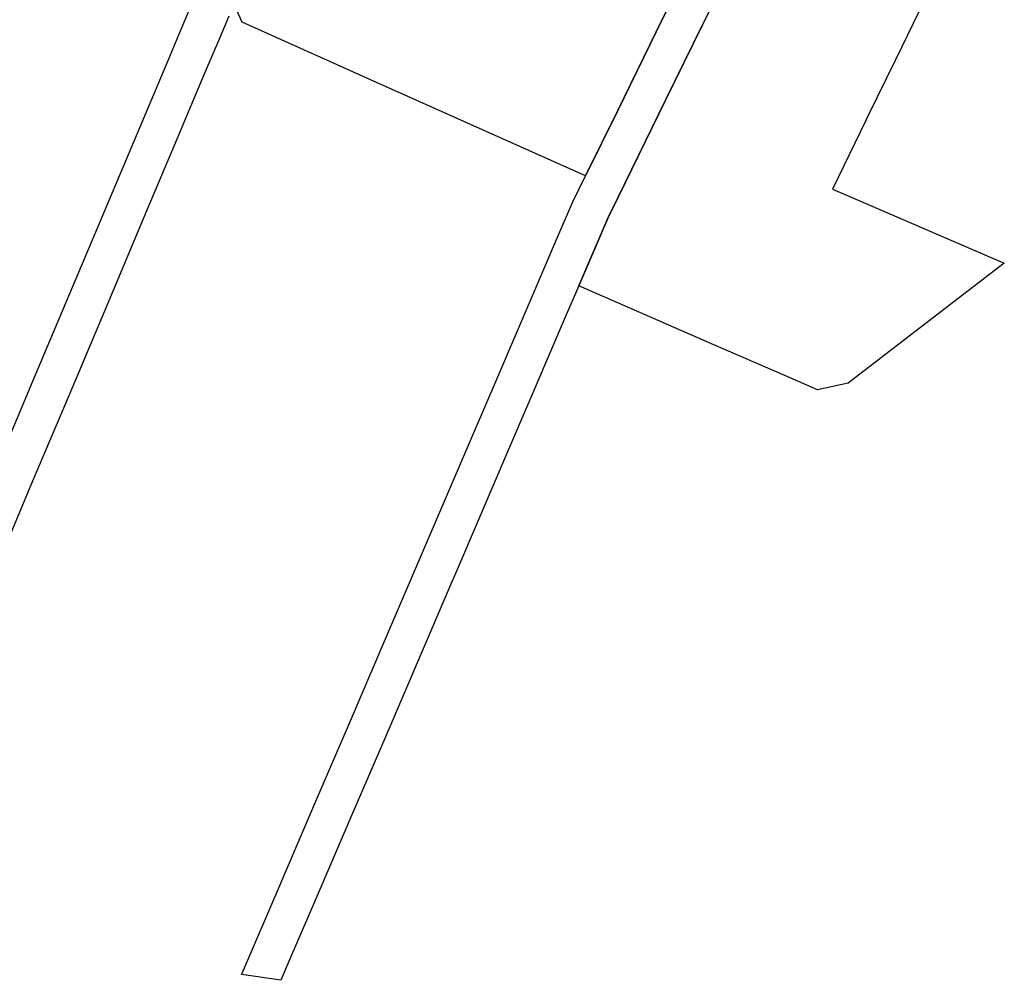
# Model space of a CAD drawing. Header units: metres. Extents: x 339653 to 341672, y 5744753 to 5747397.
# Tile 38 of 256: x 340834 to 341037, y 5744753 to 5744952. Entities that reach past the tile are written whole.
import ezdxf

# ---------------------------------------------------------------- set-up
doc = ezdxf.new("R2010")
doc.units = ezdxf.units.M
doc.header["$LTSCALE"] = 0.03
for name, color, linetype, lineweight in [('Flurstücke_Grenzpunkte', 7, 'Continuous', 25), ('Siedlung', 7, 'Continuous', 25), ('Verkehr', 7, 'Continuous', 25)]:
    doc.layers.add(name, color=color, linetype=linetype, lineweight=lineweight)

msp = doc.modelspace()

# ---------------------------------------------------------------- linework, layer by layer
at = {"layer": 'Flurstücke_Grenzpunkte', "color": 83}
for points in [[(340979.983, 5744960.944), (340975.058, 5744950.914), (340967.46, 5744935.435), (340966.007, 5744932.475), (340957.627, 5744915.407), (340955.488, 5744911.048), (340949.412, 5744896.885), (340946.579, 5744890.409), (340940.302, 5744875.717), (340934.674, 5744862.544), (340928.788, 5744848.804), (340923.684, 5744836.89), (340922.894, 5744835.044), (340922.109, 5744833.212), (340916.997, 5744821.279), (340909.474, 5744803.706), (340902.277, 5744786.937), (340895.012, 5744770.03), (340889.576, 5744757.38), (340887.76, 5744753.175), (340879.659, 5744754.363), (340880.266, 5744755.781), (340887.545, 5744772.768), (340888.723, 5744775.521), (340895.033, 5744790.245), (340901.953, 5744806.409), (340909.21, 5744823.36), (340917.073, 5744841.725), (340924.976, 5744860.069), (340932.876, 5744878.538), (340939.359, 5744893.695), (340945.051, 5744906.98), (340948.167, 5744914.251), (340950.816, 5744919.645), (340957.473, 5744933.207), (340965.448, 5744949.454), (340974.275, 5744967.437)], [(340828.957, 5744859.351), (340836.811, 5744877.976), (340844.673, 5744896.62), (340852.527, 5744915.245), (340858.654, 5744929.776), (340864.249, 5744943.044), (340867.381, 5744950.47), (340869.717, 5744956.01)], [(340877.006, 5744952.726), (340874.655, 5744947.151), (340873.699, 5744944.885), (340871.519, 5744939.716), (340865.911, 5744926.418), (340859.517, 5744911.257), (340851.807, 5744892.977), (340844.017, 5744874.505), (340836.216, 5744856.009), (340829.068, 5744839.06)]]:
    msp.add_lwpolyline(points, dxfattribs=at)
at = {"layer": 'Siedlung', "color": 83}
for points in [[(340974.275, 5744967.437), (340965.448, 5744949.454), (340957.473, 5744933.207), (340950.816, 5744919.645), (340926.274, 5744930.642), (340906.22, 5744939.63), (340879.752, 5744951.495), (340878.081, 5744955.287)], [(341019.875, 5744953.722), (341014.94, 5744943.673), (341009.141, 5744931.864), (341008.788, 5744931.146), (341001.956, 5744916.884), (341007.721, 5744914.438), (341037.473, 5744901.579), (341029.106, 5744895.156), (341020.739, 5744888.733), (341005.172, 5744876.785), (340998.831, 5744875.379), (340992.064, 5744878.324), (340977.385, 5744884.711), (340949.412, 5744896.885), (340955.488, 5744911.048), (340957.627, 5744915.407), (340966.007, 5744932.475), (340967.46, 5744935.435), (340975.058, 5744950.914), (340979.983, 5744960.944)]]:
    msp.add_lwpolyline(points, dxfattribs=at)
at = {"layer": 'Verkehr', "color": 83}
for points in [[(340979.983, 5744960.944), (340975.058, 5744950.914), (340967.46, 5744935.435), (340966.007, 5744932.475), (340957.627, 5744915.407), (340955.488, 5744911.048), (340949.412, 5744896.885), (340946.579, 5744890.409), (340940.302, 5744875.717), (340934.674, 5744862.544), (340928.788, 5744848.804), (340923.684, 5744836.89), (340922.894, 5744835.044), (340922.109, 5744833.212), (340916.997, 5744821.279), (340909.474, 5744803.706), (340902.277, 5744786.937), (340895.012, 5744770.03), (340889.576, 5744757.38), (340887.76, 5744753.175), (340879.659, 5744754.363), (340880.266, 5744755.781), (340887.545, 5744772.768), (340888.723, 5744775.521), (340895.033, 5744790.245), (340901.953, 5744806.409), (340909.21, 5744823.36), (340917.073, 5744841.725), (340924.976, 5744860.069), (340932.876, 5744878.538), (340939.359, 5744893.695), (340945.051, 5744906.98), (340948.167, 5744914.251), (340950.816, 5744919.645), (340957.473, 5744933.207), (340965.448, 5744949.454), (340974.275, 5744967.437)], [(340828.957, 5744859.351), (340836.811, 5744877.976), (340844.673, 5744896.62), (340852.527, 5744915.245), (340858.654, 5744929.776), (340864.249, 5744943.044), (340867.381, 5744950.47), (340869.717, 5744956.01)], [(340877.006, 5744952.726), (340874.655, 5744947.151), (340873.699, 5744944.885), (340871.519, 5744939.716), (340865.911, 5744926.418), (340859.517, 5744911.257), (340851.807, 5744892.977), (340844.017, 5744874.505), (340836.216, 5744856.009), (340829.068, 5744839.06)]]:
    msp.add_lwpolyline(points, dxfattribs=at)

doc.saveas('drawing.dxf')
